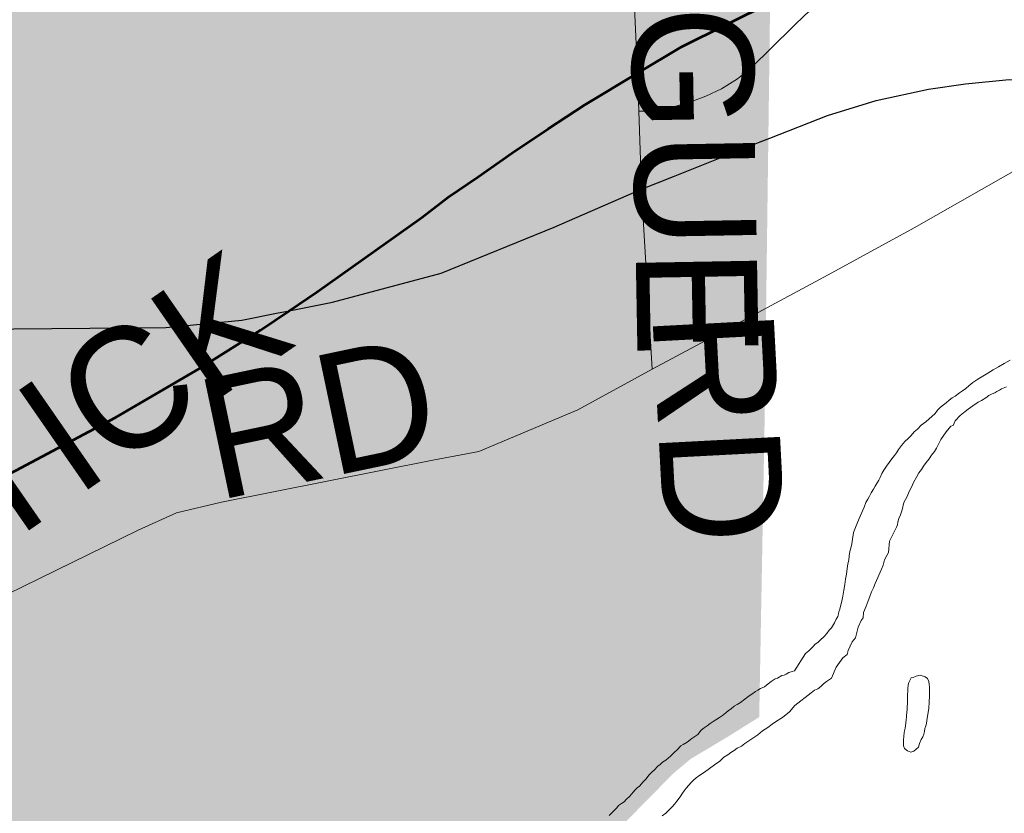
# Model space of a CAD drawing. Header units: feet. Extents: x 92 to 141.3, y -5 to 23.6.
# Tile 34 of 256: x 112.308 to 113.248, y 5.366 to 6.124. Entities that reach past the tile are written whole.
import ezdxf

# ---------------------------------------------------------------- set-up
doc = ezdxf.new("R2010")
doc.units = ezdxf.units.FT
doc.header["$MEASUREMENT"] = 0
doc.linetypes.add('CUY - Design$0$DGN1', pattern=[2231.760665, 0, -2231.760665])
for name, color, linetype, lineweight in [('CUY - Design$0$GM_X_City_Street', 7, 'Continuous', 0), ('CUY - Design$0$GM_X_Corporation', 7, 'CUY - Design$0$DGN1', 13), ('CUY - Design$0$GM_X_Interchange_Ramps', 1, 'Continuous', 13), ('CUY - Design$0$GM_X_Interstate_Route', 1, 'Continuous', 53), ('CUY - Design$0$GM_X_Major_River', 5, 'Continuous', 13), ('CUY - Design$0$GM_X_Minor_Lake', 5, 'Continuous', 0), ('CUY - Design$0$GM_X_State_Route', 1, 'Continuous', 30)]:
    doc.layers.add(name, color=color, linetype=linetype, lineweight=lineweight)
doc.layers.add('TX_X_20', color=7, linetype='Continuous')
doc.styles.add('CUY - Design$0$Styledgn030', font='dgn030.shx')

msp = doc.modelspace()

# ---------------------------------------------------------------- hatches: boundary and pattern name
at = {"layer": 'CUY - Design$0$GM_X_Corporation'}
msp.add_hatch(color=256, dxfattribs=at).paths.add_polyline_path([(107.66933, 5.24212), (108.25336, 5.2366), (108.25751, 5.43919), (109.02955, 5.43417), (109.05448, 5.79735), (109.22132, 5.79896), (109.2203, 6.37204), (109.4135, 6.37501), (109.42125, 6.39609), (109.58334, 6.5557), (109.56597, 6.57336), (109.76698, 6.5809), (109.77951, 6.95395), (111.44186, 6.93901), (111.4484, 7.15896), (111.45026, 7.20889), (111.45201, 7.28605), (111.45623, 7.46679), (111.98769, 7.46226), (112.00279, 8.01438), (112.54661, 8.00907), (112.54776, 8.03219), (113.04979, 8.02809), (113.0385, 7.21738), (113.01927, 5.74802), (113.01399, 5.45815), (112.98276, 5.43861), (112.94864, 5.41824), (112.93222, 5.40454), (112.85097, 5.32207), (112.83827, 5.30386), (112.81905, 5.26829), (112.80844, 5.24224), (112.79992, 5.20879), (112.79384, 5.18153), (112.78259, 5.10928), (112.76638, 5.04072), (112.75702, 5.00932), (112.7472, 4.99401), (112.73159, 4.98156), (112.71391, 4.97323), (112.70238, 4.97111), (112.68302, 4.97143), (112.65662, 4.97915), (112.61164, 4.99874), (112.55095, 5.03353), (112.5496, 4.84994), (112.5731, 4.84551), (112.59786, 4.83572), (112.61727, 4.82344), (112.63464, 4.80495), (112.64911, 4.7914), (112.66977, 4.77665), (112.70746, 4.74956), (112.66864, 4.74859), (111.53941, 4.75819), (111.5344, 4.35138), (109.90342, 4.35861), (109.89982, 3.80082), (109.80878, 3.80122), (109.70455, 3.80072), (109.14803, 3.80506), (109.14797, 3.5707), (108.9454, 3.57772), (108.94407, 3.37797), (107.66073, 3.39095)])

# ---------------------------------------------------------------- linework, layer by layer
at = {"layer": 'CUY - Design$0$GM_X_City_Street', "flags": 128}
for points in [[(113.00465, 5.84025), (113.07976, 5.88061), (113.16186, 5.92563), (113.31356, 6.01186), (113.396, 6.05502), (113.46505, 6.09633), (113.55311, 6.17101), (113.61222, 6.22602), (113.62379, 6.23545)], [(112.90146, 5.96239), (112.89889, 6.03694), (112.89764, 6.07327), (112.89476, 6.13601), (112.89226, 6.19037)], [(112.90283, 5.93945), (112.90146, 5.96239)], [(112.91177, 5.79035), (112.90283, 5.93945)], [(111.96238, 5.38764), (112.07748, 5.46867), (112.4211, 5.63661), (112.45743, 5.6533), (112.50058, 5.66337), (112.70234, 5.70364), (112.74642, 5.71193), (112.84067, 5.7517), (112.91177, 5.79035), (113.00465, 5.84025)]]:
    msp.add_lwpolyline(points, dxfattribs=at)
at = {"layer": 'CUY - Design$0$GM_X_Corporation', "flags": 128}
for points in [[(115.45889, 9.30147), (115.48434, 9.30611), (115.51469, 9.31249), (115.5451, 9.3164), (115.5669, 9.31766), (115.60022, 9.31998), (115.66114, 9.32162), (115.68337, 9.32207), (115.7224, 9.32698), (115.77828, 9.33429), (115.81404, 9.33789), (115.83621, 9.34122), (115.86507, 9.33974), (115.9034, 9.33845), (115.93014, 9.34022), (115.95511, 9.34774), (115.98279, 9.36479), (115.99773, 9.37994), (116.02038, 9.40142), (116.04791, 9.4259), (116.07104, 9.44409), (116.10398, 9.46538), (116.13624, 9.47964), (116.16205, 9.48675), (116.18665, 9.49261), (116.21095, 9.49268), (116.23903, 9.48871), (116.27924, 9.4755), (116.31549, 9.45354), (116.33894, 9.4338), (116.35326, 9.41718), (116.36038, 9.38969), (116.35696, 9.37519), (116.34456, 9.35597), (116.33003, 9.34083), (116.3072, 9.32883), (116.2864, 9.3181), (116.25743, 9.30432), (116.22471, 9.29252), (116.19065, 9.28607), (116.16192, 9.28095), (116.1064, 9.27695), (116.08131, 9.27521), (116.04352, 9.26991), (116.00657, 9.26381), (115.98114, 9.25835), (115.96677, 9.25641), (115.9537, 9.25037), (115.94068, 9.24228), (115.92493, 9.22629), (115.90851, 9.20245), (115.90029, 9.18002), (115.89865, 9.15854), (115.9024, 9.13469), (115.91314, 9.11181), (115.94989, 9.04326), (115.98227, 8.98782), (116.00567, 8.94911), (116.03194, 8.91129), (116.0649, 8.86823), (116.08226, 8.84383), (116.10033, 8.82523), (116.12873, 8.80476), (116.14833, 8.79237), (116.16009, 8.78065), (116.17238, 8.76274), (116.18284, 8.73285), (116.1878, 8.71068), (116.1833, 8.6879), (116.17497, 8.67165), (116.16035, 8.66105), (116.13701, 8.65398), (116.11244, 8.64647), (116.0924, 8.63906), (116.07611, 8.62966), (116.03963, 8.59964), (116.01049, 8.57308), (115.98314, 8.53953), (115.95151, 8.4927), (115.92694, 8.44272), (115.88457, 8.35526), (115.86105, 8.31519), (115.84224, 8.28718), (115.81839, 8.2636), (115.79646, 8.2479), (115.7638, 8.23281), (115.73389, 8.2252), (115.67428, 8.21946), (115.62083, 8.21468), (115.57729, 8.20844), (115.54493, 8.19954), (115.52659, 8.18969), (115.51328, 8.17498), (115.50298, 8.15374), (115.49433, 8.13253), (115.48888, 8.11634), (115.48451, 8.06593), (115.48189, 8.03124), (115.47832, 7.98167), (115.47887, 7.95363), (115.48187, 7.92647), (115.48959, 7.88951), (115.49827, 7.86658), (115.51148, 7.84375), (115.52381, 7.82379), (115.55509, 7.78235), (115.5729, 7.75631), (115.58777, 7.73269), (115.59687, 7.70977), (115.60006, 7.69375), (115.60164, 7.67604), (115.5986, 7.6632), (115.59242, 7.64204), (115.57827, 7.60711), (115.55758, 7.56998), (115.53595, 7.53861), (115.51301, 7.51093), (115.48302, 7.48599), (115.46105, 7.47194), (115.43981, 7.46285), (115.37509, 7.44464), (115.35539, 7.44136), (115.33437, 7.44217), (115.31042, 7.4454), (115.28803, 7.45279), (115.26591, 7.4676), (115.21605, 7.51156), (115.1696, 7.5494), (115.13498, 7.57139), (115.09711, 7.59166), (115.07136, 7.60269), (115.04522, 7.61248), (115.01005, 7.62085), (114.96541, 7.62902), (114.91827, 7.63839), (114.87493, 7.6437), (114.84234, 7.64634), (114.81405, 7.63959), (114.78998, 7.62756), (114.7693, 7.61106), (114.75612, 7.58975), (114.74829, 7.56897), (114.74329, 7.55073), (114.74235, 7.53586), (114.74238, 7.51276), (114.73855, 7.4768), (114.73256, 7.44616), (114.72883, 7.42628), (114.72018, 7.40507), (114.71124, 7.37767), (114.70489, 7.34413), (114.70074, 7.32467), (114.70291, 7.2979), (114.70574, 7.27981), (114.71394, 7.26017), (114.73856, 7.20168), (114.76707, 7.15441), (114.78986, 7.10537), (114.80593, 7.0628), (114.82443, 7.00089), (114.83191, 6.95526), (114.83467, 6.91902), (114.82973, 6.89788), (114.82058, 6.88161), (114.80045, 6.85769), (114.77647, 6.84112), (114.72803, 6.81169), (114.70607, 6.79764), (114.68785, 6.78119), (114.67571, 6.77022), (114.66269, 6.76212), (114.64114, 6.74766), (114.62811, 6.74039), (114.61178, 6.73263), (114.58031, 6.72045), (114.53697, 6.70432), (114.51035, 6.69636), (114.48992, 6.68811), (114.45905, 6.68708), (114.42783, 6.68273), (114.40113, 6.67931), (114.37982, 6.67352), (114.3631, 6.66494), (114.35174, 6.65646), (114.33522, 6.63756), (114.31684, 6.60832), (114.29335, 6.56701), (114.27536, 6.51798), (114.26067, 6.46861), (114.25043, 6.42303), (114.24843, 6.39907), (114.24509, 6.35899), (114.24593, 6.33674), (114.2466, 6.28148), (114.25205, 6.21271), (114.25858, 6.15221), (114.25799, 6.09776), (114.25356, 6.07127), (114.24575, 6.04967), (114.2247, 6.00924), (114.20453, 5.96635), (114.18865, 5.93592), (114.18138, 5.92835), (114.16001, 5.90483), (114.13699, 5.88127), (114.07004, 5.82775), (113.40537, 5.82612), (113.11292, 5.82725), (113.07726, 5.79766), (113.01927, 5.74802), (113.0385, 7.21738), (113.04979, 8.02809), (113.05323, 8.17376), (113.94427, 8.16489), (113.94459, 8.24929), (113.94721, 8.92588), (114.07332, 8.97215), (114.18001, 9.01661), (114.27256, 9.06021), (114.36911, 9.10176), (114.50576, 9.15926), (114.50147, 8.48583), (114.96497, 8.47783), (114.95778, 8.56957), (114.95002, 8.76201), (115.45883, 8.75254), (115.45876, 8.92617), (115.47401, 8.92524), (115.4734, 8.95698), (115.51662, 8.95826), (115.51065, 8.9899), (115.49969, 9.02391), (115.48574, 9.0426), (115.46398, 9.06031), (115.4598, 9.06352), (115.45927, 9.20356), (115.45889, 9.30147)], [(107.66933, 5.24212), (108.25336, 5.2366), (108.25751, 5.43919), (109.02955, 5.43417), (109.05448, 5.79735), (109.22132, 5.79896), (109.2203, 6.37204), (109.4135, 6.37501), (109.42125, 6.39609), (109.58334, 6.5557), (109.56597, 6.57336), (109.76698, 6.5809), (109.77951, 6.95395), (111.44186, 6.93901), (111.4484, 7.15896), (111.45026, 7.20889), (111.45201, 7.28605), (111.45623, 7.46679), (111.98769, 7.46226), (112.00279, 8.01438), (112.54661, 8.00907), (112.54776, 8.03219), (113.04979, 8.02809), (113.0385, 7.21738), (113.01927, 5.74802), (113.01399, 5.45815), (112.98276, 5.43861), (112.94864, 5.41824), (112.93222, 5.40454), (112.85097, 5.32207), (112.83827, 5.30386), (112.81905, 5.26829), (112.80844, 5.24224), (112.79992, 5.20879), (112.79384, 5.18153), (112.78259, 5.10928), (112.76638, 5.04072), (112.75702, 5.00932), (112.7472, 4.99401), (112.73159, 4.98156), (112.71391, 4.97323), (112.70238, 4.97111), (112.68302, 4.97143), (112.65662, 4.97915), (112.61164, 4.99874), (112.55095, 5.03353), (112.5496, 4.84994), (112.5731, 4.84551), (112.59786, 4.83572), (112.61727, 4.82344), (112.63464, 4.80495), (112.64911, 4.7914), (112.66977, 4.77665), (112.70746, 4.74956), (112.66864, 4.74859), (111.53941, 4.75819), (111.5344, 4.35138), (109.90342, 4.35861), (109.89982, 3.80082), (109.80878, 3.80122), (109.70455, 3.80072), (109.14803, 3.80506), (109.14797, 3.5707), (108.9454, 3.57772), (108.94407, 3.37797), (107.66073, 3.39095), (107.66933, 5.24212)], [(112.94219, 3.88668), (112.92863, 3.87531), (112.95793, 3.81248), (112.94861, 3.81084), (112.95859, 3.78186), (112.97514, 3.76798), (112.98192, 3.76786), (113.0003, 3.74256), (113.01368, 3.7194), (113.03014, 3.73274), (113.04485, 3.77314), (113.02957, 3.8231), (113.04078, 3.82718), (113.06039, 3.76305), (113.07009, 3.78485), (113.08737, 3.81876), (113.11139, 3.84639), (113.10886, 3.85375), (113.11984, 3.85822), (113.16845, 3.87506), (113.20519, 3.89038), (113.22146, 3.89315), (113.22854, 3.89344), (113.24309, 3.89267), (113.26395, 3.89047), (113.32205, 3.88302), (113.32274, 3.92313), (113.35358, 3.92205), (113.35279, 3.87681), (113.37315, 3.87173), (113.38711, 3.86301), (113.39477, 3.89375), (113.40932, 3.90829), (113.45075, 3.8834), (113.45831, 3.89209), (113.4615, 3.90401), (113.41207, 3.91819), (113.42165, 3.95395), (113.47109, 3.93978), (113.48296, 3.98409), (113.50298, 4.04571), (113.62639, 4.04787), (113.60637, 3.98624), (113.75178, 3.98878), (113.74897, 3.82794), (113.80592, 3.82595), (113.80606, 3.83418), (113.8519, 3.83258), (113.85503, 3.89215), (113.94069, 3.88766), (113.93959, 3.82493), (114.04289, 3.89726), (114.07658, 3.89549), (114.07607, 3.8811), (114.21587, 3.87622), (114.21341, 3.80591), (114.28716, 3.80205), (114.28571, 3.71875), (114.34877, 3.71544), (114.35105, 3.72716), (114.35556, 3.7364), (114.36056, 3.73965), (114.45795, 3.93933), (114.56408, 3.93747), (114.57426, 3.94766), (114.58881, 3.96499), (114.60335, 3.97677), (114.81431, 4.19377), (114.84069, 4.23531), (114.86993, 4.2747), (115.44633, 5.22009), (115.50102, 5.30945), (115.52838, 5.36403), (115.54788, 5.4201), (115.56609, 5.50089), (115.57251, 5.53071), (115.56823, 5.56032), (115.54169, 5.69672), (115.52856, 5.75832), (115.51673, 5.79479), (115.49355, 5.82196), (115.49211, 5.83224), (115.669, 5.83398), (115.8477, 5.83484), (115.91124, 5.95021), (116.04276, 5.95703), (116.32771, 5.94325), (116.47384, 5.95348), (116.97435, 5.93963), (116.99262, 5.95333), (117.23009, 5.94983), (117.23374, 5.94298), (117.32085, 5.94295), (117.38705, 6.00814), (117.41011, 6.02356), (117.43539, 6.0387), (117.46314, 6.05337), (117.48873, 6.06525), (117.51317, 6.07521), (117.54127, 6.08508), (117.56443, 6.09202), (117.58045, 6.0962), (117.60001, 6.10065), (117.6313, 6.10629), (117.65379, 6.10925), (117.67248, 6.11102), (117.6978, 6.11245), (117.72894, 6.11267), (117.7754, 6.11104), (118.36809, 6.09035), (118.38557, 6.08974), (118.38322, 6.00934), (118.379, 5.96497), (118.3705, 5.91717), (118.34637, 5.8457), (118.18092, 5.84355), (118.18138, 5.56514), (118.17276, 4.83841), (118.16283, 4.08284), (118.15867, 3.55865), (117.62314, 3.57161), (117.54442, 3.57456), (117.54423, 3.56301), (117.14798, 3.56579), (117.14815, 3.45072), (117.01264, 3.4513), (117.01409, 3.58495), (116.35081, 3.60221), (114.93616, 3.64097), (114.91521, 3.63848), (114.90212, 3.63368), (114.86548, 3.63411), (114.86573, 3.6412), (114.86156, 3.644), (114.06143, 3.65609), (113.05835, 3.67123), (112.97439, 3.66664), (112.97399, 3.63234), (112.95472, 3.63808), (112.94314, 3.64958), (112.93527, 3.66233), (112.91858, 3.7163), (112.90068, 3.76531), (112.89236, 3.78548), (112.87869, 3.80398), (112.86049, 3.82288), (112.83283, 3.83884), (112.81714, 3.84743), (112.79486, 3.85558), (112.7668, 3.86865), (112.75523, 3.87685), (112.74613, 3.88629), (112.73411, 3.9048), (112.725, 3.9192), (112.7093, 3.9315), (112.69486, 3.93474), (112.67139, 3.93339), (112.62733, 3.92823), (112.60304, 3.92317), (112.55325, 3.91015), (112.54212, 3.9101), (112.53387, 3.91377), (112.52475, 3.92982), (112.51894, 3.93969), (112.50985, 3.94543), (112.49213, 3.94658), (112.48101, 3.94818), (112.47357, 3.95269), (112.46652, 3.9642), (112.45862, 3.98479), (112.45353, 4.02108), (112.45757, 4.04337), (112.47025, 4.06736), (112.48624, 4.086), (112.49938, 4.09638), (112.51665, 4.10388), (112.54711, 4.11062), (112.57965, 4.11366), (112.59775, 4.1187), (112.61628, 4.12167), (112.66033, 4.12806), (112.67062, 4.13265), (112.68253, 4.14013), (112.6973, 4.1567), (112.70918, 4.17285), (112.72519, 4.18777), (112.73668, 4.19897), (112.75841, 4.22547), (112.77231, 4.25483), (112.77553, 4.27299), (112.77298, 4.29361), (112.76839, 4.30927), (112.75969, 4.32202), (112.74894, 4.33145), (112.73408, 4.33881), (112.72007, 4.33875), (112.70444, 4.3329), (112.67978, 4.31958), (112.65715, 4.31205), (112.63656, 4.30989), (112.62049, 4.31064), (112.60688, 4.31512), (112.58952, 4.32906), (112.57711, 4.34344), (112.56755, 4.36444), (112.56253, 4.38381), (112.53207, 4.37872), (112.50738, 4.37035), (112.48312, 4.35868), (112.43584, 4.3333), (112.4198, 4.32704), (112.41033, 4.32534), (112.39756, 4.32693), (112.38519, 4.32935), (112.37156, 4.33919), (112.35586, 4.35108), (112.34551, 4.36341), (112.33802, 4.38318), (112.31844, 4.43919), (112.31634, 4.4495), (112.31711, 4.46229), (112.32197, 4.48253), (112.32853, 4.49287), (112.36413, 4.55451), (112.40097, 4.61533), (112.40712, 4.62319), (112.41492, 4.62983), (112.42766, 4.63649), (112.45112, 4.64196), (112.48945, 4.63843), (112.508, 4.63439), (112.57317, 4.61448), (112.58842, 4.61207), (112.60366, 4.61421), (112.61764, 4.62046), (112.63328, 4.62342), (112.65141, 4.62268), (112.67076, 4.62607), (112.68762, 4.6344), (112.70854, 4.65636), (112.71997, 4.68364), (112.72444, 4.70058), (112.72602, 4.71833), (112.71812, 4.73685), (112.70746, 4.74956), (112.66977, 4.77665), (112.64911, 4.7914), (112.63464, 4.80495), (112.61727, 4.82344), (112.59786, 4.83572), (112.5731, 4.84551), (112.5496, 4.84994), (112.55095, 5.03353), (112.61164, 4.99874), (112.65662, 4.97915), (112.68302, 4.97143), (112.70238, 4.97111), (112.71391, 4.97323), (112.73159, 4.98156), (112.7472, 4.99401), (112.75702, 5.00932), (112.76638, 5.04072), (112.78259, 5.10928), (112.79384, 5.18153), (112.79992, 5.20879), (112.80844, 5.24224), (112.81905, 5.26829), (112.83827, 5.30386), (112.85097, 5.32207), (112.93222, 5.40454), (112.94864, 5.41824), (112.98276, 5.43861), (113.01399, 5.45815), (113.01927, 5.74802), (113.07726, 5.79766), (113.11292, 5.82725), (113.40537, 5.82612), (114.07004, 5.82775), (114.1077, 5.82795), (114.0993, 5.81278), (114.07936, 5.78816), (114.04137, 5.73391), (114.03567, 5.72272), (114.00995, 5.69609), (114.01889, 5.67397), (114.01401, 5.67179), (114.02934, 5.63384), (113.5937, 5.05572), (113.59353, 5.05004), (113.59284, 5.04232), (113.59207, 5.03716), (113.59145, 5.0339), (113.59065, 5.0303), (113.58973, 5.02671), (113.58755, 5.0197), (113.58487, 5.01276), (113.58285, 5.00828), (113.58091, 5.00442), (113.55284, 5.01998), (113.53917, 4.99893), (113.55661, 4.98088), (113.56165, 4.97545), (113.56523, 4.97136), (113.5698, 4.96585), (113.57304, 4.96173), (113.57604, 4.95772), (113.38191, 4.79482), (113.3857, 5.01219), (113.37956, 5.00132), (113.32108, 4.91912), (113.28454, 4.8746), (113.29914, 4.80265), (113.34297, 4.79922), (113.35026, 4.72728), (113.20045, 4.63139), (112.96293, 4.41564), (112.92997, 4.37122), (112.89601, 4.33334), (112.86718, 4.27883), (112.8506, 4.20852), (112.85178, 4.07265), (112.87231, 4.01103), (112.94219, 3.88668)]]:
    msp.add_lwpolyline(points, dxfattribs=at)
at = {"layer": 'CUY - Design$0$GM_X_Interchange_Ramps', "flags": 128}
msp.add_lwpolyline([(112.89889, 6.03694), (112.90899, 6.0371), (112.92861, 6.04028), (112.94769, 6.04558), (112.96307, 6.05142), (112.97791, 6.05832), (112.99329, 6.06786), (113.00601, 6.07794), (113.0463, 6.11771), (113.05797, 6.12886), (113.07069, 6.13946), (113.0866, 6.14848), (113.17196, 6.18507), (113.16772, 6.19761)], dxfattribs=at)
at = {"layer": 'CUY - Design$0$GM_X_Interstate_Route', "flags": 128}
msp.add_lwpolyline([(111.51967, 5.3809), (111.54863, 5.3919), (111.70353, 5.45072), (111.82626, 5.49733), (111.99971, 5.56319), (112.12608, 5.61132), (112.20866, 5.64752), (112.30409, 5.69378), (112.39919, 5.74432), (112.47966, 5.79116), (112.53784, 5.82788), (112.56516, 5.84627), (112.59187, 5.86426), (112.69178, 5.93545), (112.71692, 5.95482), (112.74578, 5.97419), (112.77792, 5.99687), (112.81254, 6.01994), (112.84757, 6.04303), (112.89764, 6.07327), (112.93987, 6.09849), (113.02637, 6.14133), (113.043, 6.14851)], dxfattribs=at)
at = {"layer": 'CUY - Design$0$GM_X_Major_River', "flags": 128}
for points in [[(113.04763, 5.50243), (113.05822, 5.51888), (113.06148, 5.52142), (113.0635, 5.52353), (113.06553, 5.52563), (113.06755, 5.52773), (113.07, 5.52943), (113.07243, 5.53196), (113.07567, 5.53491), (113.07851, 5.53785), (113.08092, 5.5412), (113.08295, 5.5433), (113.08574, 5.54831), (113.08733, 5.55165), (113.08894, 5.55415), (113.08972, 5.55664), (113.09009, 5.55871), (113.09087, 5.56121), (113.09318, 5.57033), (113.09394, 5.57365), (113.09466, 5.57944), (113.0958, 5.58483), (113.09653, 5.5898), (113.09727, 5.59477), (113.09799, 5.60015), (113.09873, 5.6047), (113.0995, 5.60802), (113.09983, 5.61216), (113.10058, 5.6163), (113.10173, 5.62086), (113.10251, 5.62376), (113.10288, 5.62584), (113.10396, 5.63453), (113.10712, 5.64243), (113.10949, 5.64784), (113.11068, 5.65075), (113.11186, 5.65367), (113.11306, 5.65575), (113.11424, 5.65867), (113.11581, 5.66324), (113.11782, 5.66617), (113.11941, 5.66909), (113.121, 5.67242), (113.12301, 5.67576), (113.1246, 5.67868), (113.12661, 5.68202), (113.12821, 5.68453), (113.1294, 5.68703), (113.13098, 5.69077), (113.13299, 5.69412), (113.13539, 5.69788), (113.13822, 5.70124), (113.14063, 5.70499), (113.14305, 5.70793), (113.14507, 5.71045), (113.14707, 5.71379), (113.14989, 5.71756), (113.15312, 5.72133), (113.15637, 5.72429), (113.1592, 5.72723), (113.16203, 5.73059), (113.16529, 5.73313), (113.16852, 5.7369), (113.173, 5.74029), (113.18193, 5.74831), (113.18435, 5.75124), (113.18719, 5.75419), (113.19004, 5.7563), (113.19248, 5.75842), (113.19532, 5.76095), (113.19817, 5.76307), (113.20103, 5.76477), (113.2051, 5.76774), (113.20795, 5.76986), (113.21121, 5.77199), (113.21405, 5.77452), (113.21812, 5.7779), (113.22261, 5.78087), (113.2275, 5.78386), (113.2324, 5.78684), (113.2373, 5.78982), (113.24261, 5.79282), (113.24792, 5.79581), (113.25364, 5.79922)], [(113.25364, 5.79922), (113.24792, 5.79581), (113.24261, 5.79282), (113.2373, 5.78982), (113.2324, 5.78684), (113.2275, 5.78386), (113.22261, 5.78087), (113.21812, 5.7779), (113.21405, 5.77452), (113.21121, 5.77199), (113.20795, 5.76986), (113.2051, 5.76774), (113.20103, 5.76477), (113.19817, 5.76307), (113.19532, 5.76095), (113.19248, 5.75842), (113.19004, 5.7563), (113.18719, 5.75419), (113.18435, 5.75124), (113.18193, 5.74831), (113.173, 5.74029), (113.16852, 5.7369), (113.16529, 5.73313), (113.16203, 5.73059), (113.1592, 5.72723), (113.15637, 5.72429), (113.15312, 5.72133), (113.14989, 5.71756), (113.14707, 5.71379), (113.14507, 5.71045), (113.14305, 5.70793), (113.14063, 5.70499), (113.13822, 5.70124), (113.13539, 5.69788), (113.13299, 5.69412), (113.13098, 5.69077), (113.1294, 5.68703), (113.12821, 5.68453), (113.12661, 5.68202), (113.1246, 5.67868), (113.12301, 5.67576), (113.121, 5.67242), (113.11941, 5.66909), (113.11782, 5.66617), (113.11581, 5.66324), (113.11424, 5.65867), (113.11306, 5.65575), (113.11186, 5.65367), (113.11068, 5.65075), (113.10949, 5.64784), (113.10712, 5.64243), (113.10396, 5.63453), (113.10288, 5.62584), (113.10251, 5.62376), (113.10173, 5.62086), (113.10058, 5.6163), (113.09983, 5.61216), (113.0995, 5.60802), (113.09873, 5.6047), (113.09799, 5.60015), (113.09727, 5.59477), (113.09653, 5.5898), (113.0958, 5.58483), (113.09466, 5.57944), (113.09394, 5.57365), (113.09318, 5.57033), (113.09087, 5.56121), (113.09009, 5.55871), (113.08972, 5.55664), (113.08894, 5.55415), (113.08733, 5.55165), (113.08574, 5.54831), (113.08295, 5.5433), (113.08092, 5.5412), (113.07851, 5.53785), (113.07567, 5.53491), (113.07243, 5.53196), (113.07, 5.52943), (113.06755, 5.52773), (113.06553, 5.52563), (113.0635, 5.52353), (113.06148, 5.52142), (113.05822, 5.51888), (113.04763, 5.50243)], [(113.04786, 5.46936), (113.06346, 5.48142), (113.06671, 5.48396), (113.06999, 5.48526), (113.07284, 5.48738), (113.07527, 5.4899), (113.07812, 5.49202), (113.08016, 5.4933), (113.08301, 5.49542), (113.08736, 5.50582), (113.0938, 5.51461), (113.09786, 5.51799), (113.09904, 5.52173), (113.1026, 5.53006), (113.10583, 5.53384), (113.10852, 5.54421), (113.1113, 5.55045), (113.11332, 5.55297), (113.11364, 5.55793), (113.116, 5.56416), (113.11797, 5.56915), (113.11954, 5.57331), (113.12111, 5.57789), (113.1231, 5.58164), (113.12468, 5.5858), (113.13061, 5.59953), (113.1322, 5.60328), (113.13375, 5.60826), (113.13574, 5.61243), (113.13734, 5.61535), (113.13838, 5.6261), (113.14275, 5.63527), (113.14515, 5.63944), (113.14593, 5.64193), (113.14629, 5.64442), (113.14747, 5.64775), (113.14905, 5.65149), (113.15062, 5.65606), (113.15214, 5.66311), (113.15533, 5.66895), (113.15731, 5.67353), (113.1593, 5.67769), (113.16128, 5.68227), (113.16407, 5.68728), (113.16647, 5.69145), (113.16889, 5.6948), (113.1709, 5.69773), (113.17331, 5.70149), (113.17613, 5.70485), (113.17855, 5.7082), (113.18137, 5.71197), (113.18338, 5.7149), (113.18735, 5.72323), (113.19258, 5.73076), (113.19702, 5.73621), (113.19907, 5.73666), (113.20105, 5.74124), (113.20591, 5.74629), (113.21079, 5.7501), (113.21364, 5.75222), (113.21812, 5.75561), (113.22301, 5.759), (113.22628, 5.76072), (113.23036, 5.76327), (113.23321, 5.76539), (113.23648, 5.7671), (113.23895, 5.76798), (113.24099, 5.76925), (113.24344, 5.77054), (113.24548, 5.77182), (113.24999, 5.77356)], [(113.04786, 5.46936), (113.06346, 5.48142), (113.06671, 5.48396), (113.06999, 5.48526), (113.07284, 5.48738), (113.07527, 5.4899), (113.07812, 5.49202), (113.08016, 5.4933), (113.08301, 5.49542), (113.08736, 5.50582), (113.0938, 5.51461), (113.09786, 5.51799), (113.09904, 5.52173), (113.1026, 5.53006), (113.10583, 5.53384), (113.10852, 5.54421), (113.1113, 5.55045), (113.11332, 5.55297), (113.11364, 5.55793), (113.116, 5.56416), (113.11797, 5.56915), (113.11954, 5.57331), (113.12111, 5.57789), (113.1231, 5.58164), (113.12468, 5.5858), (113.13061, 5.59953), (113.1322, 5.60328), (113.13375, 5.60826), (113.13574, 5.61243), (113.13734, 5.61535), (113.13838, 5.6261), (113.14275, 5.63527), (113.14515, 5.63944), (113.14593, 5.64193), (113.14629, 5.64442), (113.14747, 5.64775), (113.14905, 5.65149), (113.15062, 5.65606), (113.15214, 5.66311), (113.15533, 5.66895), (113.15731, 5.67353), (113.1593, 5.67769), (113.16128, 5.68227), (113.16407, 5.68728), (113.16647, 5.69145), (113.16889, 5.6948), (113.1709, 5.69773), (113.17331, 5.70149), (113.17613, 5.70485), (113.17855, 5.7082), (113.18137, 5.71197), (113.18338, 5.7149), (113.18735, 5.72323), (113.19258, 5.73076), (113.19702, 5.73621), (113.19907, 5.73666), (113.20105, 5.74124), (113.20591, 5.74629), (113.21079, 5.7501), (113.21364, 5.75222), (113.21812, 5.75561), (113.22301, 5.759), (113.22628, 5.76072), (113.23036, 5.76327), (113.23321, 5.76539), (113.23648, 5.7671), (113.23895, 5.76798), (113.24099, 5.76925), (113.24344, 5.77054), (113.24548, 5.77182), (113.24999, 5.77356)], [(113.04763, 5.50243), (113.04556, 5.50168), (113.04226, 5.50085), (113.03979, 5.49919), (113.03772, 5.49835), (113.03566, 5.49794), (113.03154, 5.49545), (113.02907, 5.49461), (113.02536, 5.49213), (113.02248, 5.49005), (113.01919, 5.48715), (113.01507, 5.48549), (113.0126, 5.48383), (113.01054, 5.48259), (113.00683, 5.48009), (113.00436, 5.47844), (112.99612, 5.47222), (112.99283, 5.47014), (112.98995, 5.46848), (112.98707, 5.466), (112.98459, 5.46434), (112.98212, 5.46227), (112.97883, 5.45978), (112.97595, 5.45771), (112.97265, 5.45563), (112.97018, 5.45397), (112.9673, 5.4519), (112.96442, 5.44983), (112.96154, 5.44776), (112.95865, 5.44568), (112.95537, 5.44154), (112.9496, 5.43781), (112.94507, 5.43408), (112.94136, 5.43201), (112.9393, 5.43076), (112.93519, 5.42662), (112.93313, 5.42455), (112.92943, 5.42082), (112.9249, 5.41709), (112.92161, 5.41502), (112.91955, 5.41295), (112.91708, 5.41129), (112.91379, 5.40756), (112.91173, 5.40591), (112.90844, 5.40259), (112.90598, 5.39928), (112.9031, 5.39638), (112.89981, 5.39225), (112.89734, 5.39059), (112.89569, 5.38852), (112.89364, 5.38645), (112.89035, 5.38272), (112.88706, 5.37941), (112.885, 5.37734), (112.88253, 5.37568), (112.87965, 5.37361), (112.878, 5.37154), (112.8706, 5.36408)], [(113.04763, 5.50243), (113.04556, 5.50168), (113.04226, 5.50085), (113.03979, 5.49919), (113.03772, 5.49835), (113.03566, 5.49794), (113.03154, 5.49545), (113.02907, 5.49461), (113.02536, 5.49213), (113.02248, 5.49005), (113.01919, 5.48715), (113.01507, 5.48549), (113.0126, 5.48383), (113.01054, 5.48259), (113.00683, 5.48009), (113.00436, 5.47844), (112.99612, 5.47222), (112.99283, 5.47014), (112.98995, 5.46848), (112.98707, 5.466), (112.98459, 5.46434), (112.98212, 5.46227), (112.97883, 5.45978), (112.97595, 5.45771), (112.97265, 5.45563), (112.97018, 5.45397), (112.9673, 5.4519), (112.96442, 5.44983), (112.96154, 5.44776), (112.95865, 5.44568), (112.95537, 5.44154), (112.9496, 5.43781), (112.94507, 5.43408), (112.94136, 5.43201), (112.9393, 5.43076), (112.93519, 5.42662), (112.93313, 5.42455), (112.92943, 5.42082), (112.9249, 5.41709), (112.92161, 5.41502), (112.91955, 5.41295), (112.91708, 5.41129), (112.91379, 5.40756), (112.91173, 5.40591), (112.90844, 5.40259), (112.90598, 5.39928), (112.9031, 5.39638), (112.89981, 5.39225), (112.89734, 5.39059), (112.89569, 5.38852), (112.89364, 5.38645), (112.89035, 5.38272), (112.88706, 5.37941), (112.885, 5.37734), (112.88253, 5.37568), (112.87965, 5.37361), (112.878, 5.37154), (112.8706, 5.36408)], [(113.04786, 5.46936), (113.0428, 5.46328), (113.03621, 5.4579), (113.03045, 5.45417), (113.02633, 5.45126), (113.02221, 5.44836), (113.01727, 5.44504), (113.01274, 5.44131), (113.0078, 5.43799), (113.00409, 5.43551), (113.00039, 5.43302), (112.99709, 5.43053), (112.99297, 5.42845), (112.99009, 5.42638), (112.9868, 5.42431), (112.98391, 5.42223), (112.98021, 5.41974), (112.97651, 5.41602), (112.97115, 5.4127), (112.96662, 5.40897), (112.96168, 5.40565), (112.95715, 5.40275), (112.95386, 5.40026), (112.95139, 5.39778), (112.94892, 5.39571), (112.9444, 5.39032), (112.94234, 5.38784), (112.9407, 5.38536), (112.93864, 5.38205), (112.93536, 5.37791), (112.9333, 5.37543), (112.93084, 5.37253), (112.92796, 5.36963), (112.92467, 5.36632), (112.92137, 5.36383)], [(112.92137, 5.36383), (112.92467, 5.36632), (112.92796, 5.36963), (112.93084, 5.37253), (112.9333, 5.37543), (112.93536, 5.37791), (112.93864, 5.38205), (112.9407, 5.38536), (112.94234, 5.38784), (112.9444, 5.39032), (112.94892, 5.39571), (112.95139, 5.39778), (112.95386, 5.40026), (112.95715, 5.40275), (112.96168, 5.40565), (112.96662, 5.40897), (112.97115, 5.4127), (112.97651, 5.41602), (112.98021, 5.41974), (112.98391, 5.42223), (112.9868, 5.42431), (112.99009, 5.42638), (112.99297, 5.42845), (112.99709, 5.43053), (113.00039, 5.43302), (113.00409, 5.43551), (113.0078, 5.43799), (113.01274, 5.44131), (113.01727, 5.44504), (113.02221, 5.44836), (113.02633, 5.45126), (113.03045, 5.45417), (113.03621, 5.4579), (113.0428, 5.46328), (113.04786, 5.46936)]]:
    msp.add_lwpolyline(points, dxfattribs=at)
at = {"layer": 'CUY - Design$0$GM_X_Minor_Lake', "flags": 128}
for points in [[(113.1676, 5.49828), (113.16389, 5.49738), (113.16102, 5.49609), (113.15896, 5.49564), (113.15777, 5.49313), (113.15699, 5.49106), (113.1562, 5.48898), (113.15585, 5.48526), (113.1559, 5.48278), (113.15554, 5.47988), (113.15563, 5.47493), (113.15571, 5.4708), (113.15535, 5.46791), (113.15539, 5.46584), (113.15505, 5.46212), (113.15467, 5.46005), (113.15471, 5.45799), (113.15434, 5.4555), (113.15362, 5.44971), (113.15325, 5.44764), (113.15288, 5.44516), (113.15251, 5.44308), (113.15216, 5.43978), (113.15181, 5.43605), (113.15186, 5.43358), (113.15191, 5.43069), (113.15278, 5.42823), (113.15572, 5.42581), (113.15863, 5.42462), (113.1615, 5.42551), (113.16394, 5.42761), (113.16597, 5.42931), (113.16714, 5.43305), (113.16873, 5.43679), (113.17033, 5.4393), (113.17111, 5.44179), (113.17189, 5.44428), (113.17225, 5.44718), (113.17303, 5.44967), (113.17381, 5.45216), (113.17417, 5.45506), (113.17601, 5.46665)], [(113.17601, 5.46665), (113.17599, 5.46789), (113.17634, 5.4712), (113.17659, 5.47987), (113.17655, 5.48235), (113.17649, 5.48524), (113.17646, 5.4873), (113.17642, 5.48937), (113.17595, 5.49225), (113.17466, 5.49511), (113.17257, 5.49672), (113.1676, 5.49828)]]:
    msp.add_lwpolyline(points, dxfattribs=at)
at = {"layer": 'CUY - Design$0$GM_X_State_Route', "flags": 128}
for points in [[(113.0241, 6.01126), (113.07918, 6.03275), (113.12582, 6.04724), (113.17563, 6.05784), (113.21104, 6.06302), (113.25267, 6.06721), (113.2806, 6.06563), (113.32939, 6.06372), (113.36185, 6.05925), (113.38959, 6.05581)], [(112.93211, 5.97462), (113.01488, 6.00766), (113.0241, 6.01126)], [(112.55305, 5.8439), (112.56516, 5.84627), (112.60661, 5.85439), (112.71019, 5.88233), (112.81819, 5.92603), (112.90146, 5.96239), (112.93211, 5.97462)], [(111.53324, 5.82317), (111.53324, 5.82317), (112.05209, 5.82659), (112.22949, 5.8285), (112.44724, 5.83029), (112.52003, 5.83744), (112.55305, 5.8439)]]:
    msp.add_lwpolyline(points, dxfattribs=at)

# ---------------------------------------------------------------- texts
at = {"layer": 'TX_X_20', "style": 'CUY - Design$0$Styledgn030'}
for s, rotation, p in [('CLAGUE', 271.02248, (112.88646, 6.43771)), ('MASTICK', 34.69744, (112.00818, 5.42283)), ('RD', 273.01099, (112.9118, 5.84403)), ('RD', 11.87935, (112.49588, 5.66481))]:
    msp.add_text(s, height=0.1157, rotation=rotation, dxfattribs=at).set_placement(p)

doc.saveas('drawing.dxf')
